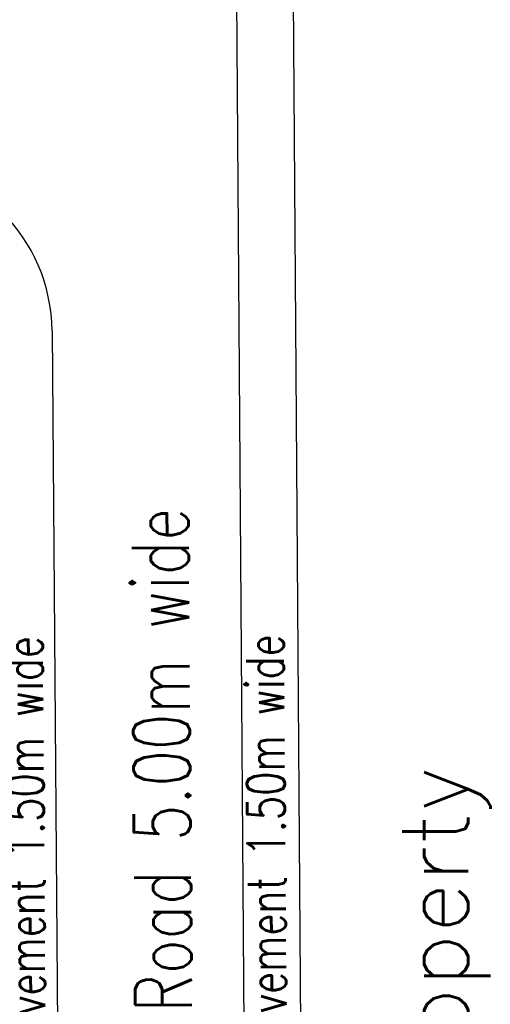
# Model space of a CAD drawing. Header units: millimetres. Extents: x 301 to 1479, y 491 to 1341.
# Tile 212 of 256: x 493 to 506, y 600 to 626. Entities that reach past the tile are written whole.
import ezdxf
from ezdxf.enums import TextEntityAlignment as Align

# ---------------------------------------------------------------- set-up
doc = ezdxf.new("R2010")
doc.units = ezdxf.units.MM
doc.header["$LTSCALE"] = 1.5
doc.header["$MEASUREMENT"] = 0
doc.layers.add('ROAD', color=8, linetype='Continuous')
doc.layers.add('TEXT', color=7, linetype='Continuous')
doc.styles.add('RS2', font='romans.shx', dxfattribs={"width": 0.75, "height": 1})
doc.styles.add('RS250', font='romans.shx', dxfattribs={"width": 0.75, "height": 10})
doc.styles.add('RS3', font='romans.shx', dxfattribs={"width": 0.75, "height": 1.5})

msp = doc.modelspace()

# ---------------------------------------------------------------- linework, layer by layer
at = {"layer": 'ROAD', "linetype": 'Continuous'}
for p, q in [((499.8521, 697.5749), (500.6256, 586.9697)), ((498.4833, 678.8106), (499.1257, 586.9592)), ((493.9675, 617.8048), (494.254, 581.8048))]:
    msp.add_line(p, q, dxfattribs=at)
at = {"layer": 'ROAD'}
msp.add_arc((489.4676, 617.769), 4.5, 0.45612, 90, dxfattribs=at)

# ---------------------------------------------------------------- texts
at = {"layer": 'TEXT', "linetype": 'Continuous', "style": 'RS3', "width": 0.75}
msp.add_text('Existing Road 5.00m wide ', height=1.5, rotation=90.39456, dxfattribs=at).set_placement((496.8902, 603.5734), align=Align.MIDDLE_CENTER)
at = {"layer": 'TEXT', "style": 'RS2', "width": 0.75}
for p in [(493.8296, 594.0757), (500.2054, 594.1206)]:
    msp.add_text('Existing Pavement 1.50m wide', height=1, rotation=90.405, dxfattribs=at).set_placement(p)
at = {"layer": 'TEXT', "style": 'RS250'}
msp.add_text('Private Property', height=1.75, rotation=90, dxfattribs=at).set_placement((504.35, 596.753), align=Align.MIDDLE)

doc.saveas('drawing.dxf')
